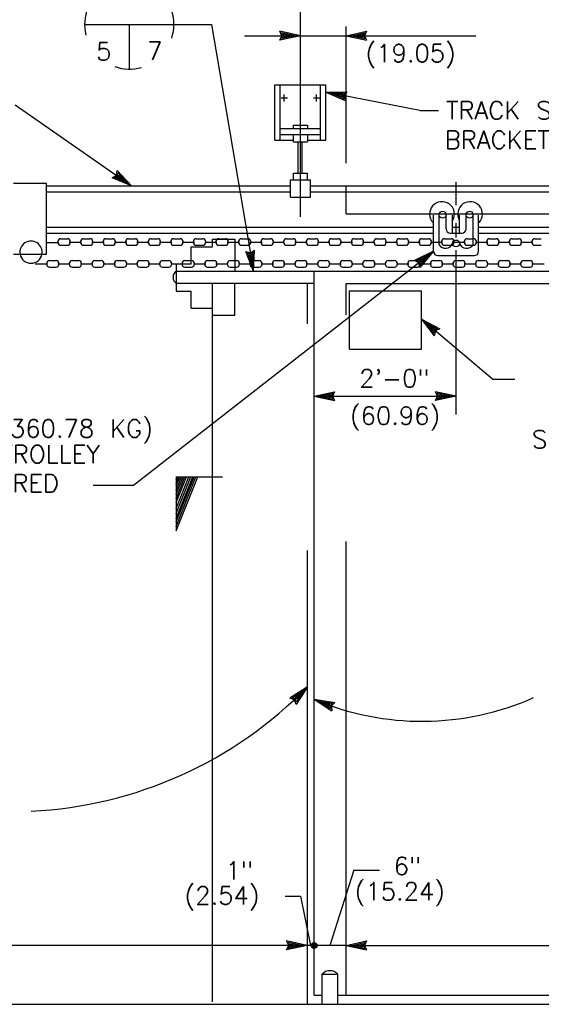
# Model space of a CAD drawing. Extents: x -21 to 2859, y -18 to 3983.
# Tile 5 of 47: x -11.36 to -7.71, y 1.19 to 8.08. Entities that reach past the tile are written whole.
import ezdxf
from ezdxf.enums import TextEntityAlignment as Align

# ---------------------------------------------------------------- set-up
doc = ezdxf.new("R2010")
doc.units = 0
doc.header["$LTSCALE"] = 25.4
doc.header["$MEASUREMENT"] = 0
doc.linetypes.add('HIDDEN2', pattern=[0.1875, 0.125, -0.0625])
doc.layers.add('PAN_RS', color=7, linetype='CONTINUOUS')
doc.layers.add('PAN_TS', color=7, linetype='CONTINUOUS')
doc.styles.add('TXT_SHX', font='txt.shx')

# ---------------------------------------------------------------- blocks, each defined once
blk = doc.blocks.new('LT2')
at = {"layer": 'PAN_TS', "color": 24, "linetype": 'CONTINUOUS'}
for p, q in [((0, 0), (-0.0015, 0.000325)), ((-0.00135, 0), (-0.0015, 0.000325)), ((0, 0), (-0.0015, -0.000325)), ((-0.0015, -0.000325), (-0.00135, 0)), ((-0.000387, 0), (-0.001362, 0.000212)), ((-0.001275, 0), (-0.001362, 0.000212)), ((-0.000387, 0), (-0.001362, -0.000212)), ((-0.001362, -0.000212), (-0.001275, 0)), ((-0.000763, 0), (-0.001225, 0.0001)), ((-0.001187, 0), (-0.001225, 0.0001)), ((-0.000763, 0), (-0.001225, -0.0001)), ((-0.001225, -0.0001), (-0.001187, 0))]:
    blk.add_line(p, q, dxfattribs=at)

msp = doc.modelspace()

# ---------------------------------------------------------------- linework, layer by layer
at = {"layer": 'PAN_RS', "color": 7, "linetype": 'CONTINUOUS'}
for p, q in [((-10.9061, 8.0454), (-10.2821, 8.0454)), ((-10.5941, 8.0454), (-10.5941, 7.7334)), ((-10.2651, 4.8794), (-10.2651, 4.5004)), ((-10.2651, 4.5004), (-10.1151, 4.8794)), ((-10.2651, 4.5314), (-10.1271, 4.8794)), ((-10.2651, 4.5644), (-10.1401, 4.8794)), ((-10.2651, 4.5874), (-10.1491, 4.8794)), ((-10.2651, 4.6234), (-10.1631, 4.8794)), ((-10.2651, 4.6574), (-10.1771, 4.8794)), ((-10.2651, 4.6984), (-10.1931, 4.8794)), ((-10.2651, 4.7254), (-10.2041, 4.8794)), ((-10.2651, 4.7574), (-10.2161, 4.8794)), ((-10.2651, 4.7864), (-10.2281, 4.8794)), ((-10.2651, 4.8154), (-10.2391, 4.8794)), ((-10.2651, 4.8354), (-10.2471, 4.8794)), ((-10.2651, 4.8624), (-10.2581, 4.8794)), ((-10.2651, 4.8794), (-9.9411, 4.8794))]:
    msp.add_line(p, q, dxfattribs=at)
for start, end in [(341.96976, 193.81208), (251.04049, 285.74671)]:
    msp.add_arc((-10.5941, 8.0454), 0.3125, start, end, dxfattribs=at)
at = {"layer": 'PAN_TS', "color": 7, "linetype": 'CONTINUOUS'}
for p, q in [((-9.3961, 6.6994), (-9.3961, 8.7544)), ((-10.2981, 8.0454), (-10.0181, 8.0454)), ((-10.0181, 8.0454), (-9.7241, 6.3184)), ((-9.0761, 7.0744), (-9.0761, 8.0314)), ((-9.7871, 7.9664), (-9.3961, 7.9664)), ((-9.3961, 7.9664), (-9.0761, 7.9664)), ((-9.0761, 7.9664), (-8.1685, 7.9664)), ((-9.5751, 7.2354), (-9.5751, 7.6234)), ((-9.5751, 7.6234), (-9.2171, 7.6234)), ((-9.5381, 7.2384), (-9.5381, 7.6234)), ((-9.2541, 7.2354), (-9.2541, 7.6234)), ((-9.2171, 7.2354), (-9.2171, 7.6234)), ((-9.5311, 7.5314), (-9.4861, 7.5314)), ((-9.5091, 7.5064), (-9.5091, 7.5554)), ((-9.3051, 7.5314), (-9.2601, 7.5314)), ((-9.2831, 7.5064), (-9.2831, 7.5554)), ((-8.5591, 7.4424), (-9.2171, 7.5714)), ((-11.3941, 7.4814), (-10.5781, 6.9154)), ((-8.5591, 7.4424), (-8.4301, 7.4424)), ((-9.5381, 7.3174), (-9.2541, 7.3174)), ((-9.4471, 7.3404), (-9.3451, 7.3404)), ((-9.4471, 7.3404), (-9.4471, 7.3174)), ((-9.3451, 7.3404), (-9.3451, 7.3174)), ((-9.5361, 7.2754), (-9.2541, 7.2754)), ((-9.4471, 7.2754), (-9.4471, 7.2244)), ((-9.3451, 7.2754), (-9.3451, 7.2244)), ((-9.5751, 7.2354), (-9.4471, 7.2354)), ((-9.4471, 7.2244), (-9.3451, 7.2244)), ((-9.4111, 7.0054), (-9.4111, 7.2244)), ((-9.3831, 7.0054), (-9.3831, 7.2244)), ((-9.3471, 7.2354), (-9.2171, 7.2354)), ((-9.4431, 6.9584), (-9.4431, 7.0054)), ((-9.4431, 7.0054), (-9.3461, 7.0054)), ((-9.3461, 6.9584), (-9.3461, 7.0054)), ((-11.4051, 6.9334), (-11.1741, 6.9334)), ((-11.1741, 6.4374), (-11.1741, 6.9334)), ((-11.1731, 6.9154), (-9.4661, 6.9154)), ((-9.4661, 6.8374), (-9.4661, 6.9584)), ((-9.4661, 6.9584), (-9.3261, 6.9584)), ((-9.3261, 6.8374), (-9.3261, 6.9584)), ((-9.3261, 6.9154), (-3.8251, 6.9154)), ((-8.3071, 6.9424), (-8.3071, 6.7804)), ((-11.1731, 6.8734), (-9.4661, 6.8734)), ((-9.4661, 6.8374), (-9.3261, 6.8374)), ((-9.3261, 6.8734), (-3.8281, 6.8734)), ((-8.4641, 6.4574), (-8.4641, 6.7094)), ((-8.4251, 6.5034), (-8.4251, 6.7134)), ((-8.3761, 6.6154), (-8.3761, 6.7134)), ((-8.3301, 6.5854), (-8.3301, 6.7094)), ((-8.2821, 6.5854), (-8.2821, 6.7094)), ((-8.2361, 6.6154), (-8.2361, 6.7134)), ((-8.1871, 6.5034), (-8.1871, 6.7134)), ((-8.1481, 6.4574), (-8.1481, 6.7094)), ((-11.1741, 6.6264), (-8.4641, 6.6264)), ((-8.4671, 6.6584), (-8.4641, 6.6564)), ((-8.3301, 6.6264), (-8.2821, 6.6264)), ((-8.3071, 6.6554), (-8.3071, 6.5534)), ((-8.1451, 6.6584), (-8.1481, 6.6564)), ((-8.1481, 6.6264), (-5.1091, 6.6264)), ((-11.1761, 6.5844), (-8.4641, 6.5844)), ((-8.3461, 6.5854), (-8.2641, 6.5854)), ((-8.1481, 6.5844), (-5.1091, 6.5844)), ((-11.1721, 6.5194), (-11.0861, 6.5194)), ((-11.0931, 6.5194), (-11.0931, 6.5254)), ((-11.0731, 6.5454), (-11.0271, 6.5454)), ((-11.0731, 6.4994), (-11.0271, 6.4994)), ((-11.0141, 6.5224), (-10.9281, 6.5224)), ((-11.0071, 6.5194), (-11.0071, 6.5254)), ((-10.9351, 6.5194), (-10.9351, 6.5254)), ((-10.9151, 6.5454), (-10.8691, 6.5454)), ((-10.9151, 6.4994), (-10.8691, 6.4994)), ((-10.8561, 6.5224), (-10.7701, 6.5224)), ((-10.8491, 6.5194), (-10.8491, 6.5254)), ((-10.7771, 6.5194), (-10.7771, 6.5254)), ((-10.7571, 6.5454), (-10.7111, 6.5454)), ((-10.7571, 6.4994), (-10.7111, 6.4994)), ((-10.6981, 6.5224), (-10.6121, 6.5224)), ((-10.6911, 6.5194), (-10.6911, 6.5254)), ((-10.6191, 6.5194), (-10.6191, 6.5254)), ((-10.5991, 6.5454), (-10.5531, 6.5454)), ((-10.5991, 6.4994), (-10.5531, 6.4994)), ((-10.5401, 6.5224), (-10.4541, 6.5224)), ((-10.5331, 6.5194), (-10.5331, 6.5254)), ((-10.4611, 6.5194), (-10.4611, 6.5254)), ((-10.4411, 6.5454), (-10.3951, 6.5454)), ((-10.4411, 6.4994), (-10.3951, 6.4994)), ((-10.3821, 6.5224), (-10.2961, 6.5224)), ((-10.3751, 6.5194), (-10.3751, 6.5254)), ((-10.3031, 6.5194), (-10.3031, 6.5254)), ((-10.2831, 6.5454), (-10.2371, 6.5454)), ((-10.2831, 6.4994), (-10.2371, 6.4994)), ((-10.2241, 6.5224), (-10.1381, 6.5224)), ((-10.2171, 6.5194), (-10.2171, 6.5254)), ((-10.1601, 6.4884), (-10.0111, 6.4884)), ((-10.1601, 6.3704), (-10.1601, 6.4884)), ((-10.1451, 6.5194), (-10.1451, 6.5254)), ((-10.1251, 6.5454), (-10.0791, 6.5454)), ((-10.1251, 6.4994), (-10.0791, 6.4994)), ((-10.0661, 6.5224), (-9.9801, 6.5224)), ((-10.0591, 6.5194), (-10.0591, 6.5254)), ((-10.0111, 6.5434), (-9.8561, 6.5434)), ((-10.0111, 6.4884), (-10.0111, 6.5434)), ((-9.9871, 6.5194), (-9.9871, 6.5254)), ((-9.9671, 6.5454), (-9.9211, 6.5454)), ((-9.9671, 6.4994), (-9.9211, 6.4994)), ((-9.9081, 6.5224), (-9.8221, 6.5224)), ((-9.9011, 6.5194), (-9.9011, 6.5254)), ((-9.8561, 6.5434), (-9.8561, 6.3184)), ((-9.8291, 6.5194), (-9.8291, 6.5254)), ((-9.8091, 6.5454), (-9.7631, 6.5454)), ((-9.8091, 6.4994), (-9.7631, 6.4994)), ((-9.7501, 6.5224), (-9.6641, 6.5224)), ((-9.7431, 6.5194), (-9.7431, 6.5254)), ((-9.6711, 6.5194), (-9.6711, 6.5254)), ((-9.6511, 6.5454), (-9.6051, 6.5454)), ((-9.6511, 6.4994), (-9.6051, 6.4994)), ((-9.5921, 6.5224), (-9.5061, 6.5224)), ((-9.5851, 6.5194), (-9.5851, 6.5254)), ((-9.5131, 6.5194), (-9.5131, 6.5254)), ((-9.4931, 6.5454), (-9.4471, 6.5454)), ((-9.4931, 6.4994), (-9.4471, 6.4994)), ((-9.4341, 6.5224), (-9.3481, 6.5224)), ((-9.4271, 6.5194), (-9.4271, 6.5254)), ((-9.3551, 6.5194), (-9.3551, 6.5254)), ((-9.3351, 6.5454), (-9.2891, 6.5454)), ((-9.3351, 6.4994), (-9.2891, 6.4994)), ((-9.2761, 6.5224), (-9.1901, 6.5224)), ((-9.2691, 6.5194), (-9.2691, 6.5254)), ((-9.1971, 6.5194), (-9.1971, 6.5254)), ((-9.1771, 6.5454), (-9.1311, 6.5454)), ((-9.1771, 6.4994), (-9.1311, 6.4994)), ((-9.1181, 6.5224), (-9.0321, 6.5224)), ((-9.1111, 6.5194), (-9.1111, 6.5254)), ((-9.0391, 6.5194), (-9.0391, 6.5254)), ((-9.0191, 6.5454), (-8.9731, 6.5454)), ((-9.0191, 6.4994), (-8.9731, 6.4994)), ((-8.9601, 6.5224), (-8.8741, 6.5224)), ((-8.9531, 6.5194), (-8.9531, 6.5254)), ((-8.8811, 6.5194), (-8.8811, 6.5254)), ((-8.8611, 6.5454), (-8.8151, 6.5454)), ((-8.8611, 6.4994), (-8.8151, 6.4994)), ((-8.8021, 6.5224), (-8.7161, 6.5224)), ((-8.7951, 6.5194), (-8.7951, 6.5254)), ((-8.7231, 6.5194), (-8.7231, 6.5254)), ((-8.7031, 6.5454), (-8.6571, 6.5454)), ((-8.7031, 6.4994), (-8.6571, 6.4994)), ((-8.6441, 6.5224), (-8.5581, 6.5224)), ((-8.6371, 6.5194), (-8.6371, 6.5254)), ((-8.5651, 6.5194), (-8.5651, 6.5254)), ((-8.5451, 6.5454), (-8.4991, 6.5454)), ((-8.5451, 6.4994), (-8.4991, 6.4994)), ((-8.4861, 6.5224), (-8.4001, 6.5224)), ((-8.4791, 6.5194), (-8.4791, 6.5254)), ((-8.4071, 6.5194), (-8.4071, 6.5254)), ((-8.3871, 6.5454), (-8.3411, 6.5454)), ((-8.3871, 6.4994), (-8.3411, 6.4994)), ((-8.3281, 6.5224), (-8.2421, 6.5224)), ((-8.3211, 6.5194), (-8.3211, 6.5254)), ((-8.2491, 6.5194), (-8.2491, 6.5254)), ((-8.2291, 6.5454), (-8.1831, 6.5454)), ((-8.2291, 6.4994), (-8.1831, 6.4994)), ((-8.1701, 6.5224), (-8.0841, 6.5224)), ((-8.1631, 6.5194), (-8.1631, 6.5254)), ((-8.0911, 6.5194), (-8.0911, 6.5254)), ((-8.0711, 6.5454), (-8.0251, 6.5454)), ((-8.0711, 6.4994), (-8.0251, 6.4994)), ((-8.0121, 6.5224), (-7.9261, 6.5224)), ((-8.0051, 6.5194), (-8.0051, 6.5254)), ((-7.9331, 6.5194), (-7.9331, 6.5254)), ((-7.9131, 6.5454), (-7.8671, 6.5454)), ((-7.9131, 6.4994), (-7.8671, 6.4994)), ((-7.8541, 6.5224), (-7.7681, 6.5224)), ((-7.8471, 6.5194), (-7.8471, 6.5254)), ((-7.7751, 6.5194), (-7.7751, 6.5254)), ((-7.7551, 6.5454), (-7.7091, 6.5454)), ((-7.7551, 6.4994), (-7.7091, 6.4994)), ((-11.4051, 6.4374), (-11.1741, 6.4374)), ((-10.5641, 4.8214), (-8.4641, 6.4574)), ((-8.4341, 6.4274), (-8.1781, 6.4274)), ((-8.3071, 6.4654), (-8.3071, 5.3154)), ((-11.2531, 6.3704), (-11.1671, 6.3704)), ((-11.1721, 6.3664), (-11.1721, 6.3724)), ((-11.1521, 6.3924), (-11.1061, 6.3924)), ((-11.1521, 6.3464), (-11.1061, 6.3464)), ((-11.0931, 6.3694), (-11.0071, 6.3694)), ((-11.0861, 6.3664), (-11.0861, 6.3724)), ((-11.0141, 6.3664), (-11.0141, 6.3724)), ((-10.9941, 6.3924), (-10.9481, 6.3924)), ((-10.9941, 6.3464), (-10.9481, 6.3464)), ((-10.9351, 6.3694), (-10.8491, 6.3694)), ((-10.9281, 6.3664), (-10.9281, 6.3724)), ((-10.8561, 6.3664), (-10.8561, 6.3724)), ((-10.8361, 6.3924), (-10.7901, 6.3924)), ((-10.8361, 6.3464), (-10.7901, 6.3464)), ((-10.7771, 6.3694), (-10.6911, 6.3694)), ((-10.7701, 6.3664), (-10.7701, 6.3724)), ((-10.6981, 6.3664), (-10.6981, 6.3724)), ((-10.6781, 6.3924), (-10.6321, 6.3924)), ((-10.6781, 6.3464), (-10.6321, 6.3464)), ((-10.6191, 6.3694), (-10.5331, 6.3694)), ((-10.6121, 6.3664), (-10.6121, 6.3724)), ((-10.5401, 6.3664), (-10.5401, 6.3724)), ((-10.5201, 6.3924), (-10.4741, 6.3924)), ((-10.5201, 6.3464), (-10.4741, 6.3464)), ((-10.4611, 6.3694), (-10.3751, 6.3694)), ((-10.4541, 6.3664), (-10.4541, 6.3724)), ((-10.3821, 6.3664), (-10.3821, 6.3724)), ((-10.3621, 6.3924), (-10.3161, 6.3924)), ((-10.3621, 6.3464), (-10.3161, 6.3464)), ((-10.3031, 6.3694), (-10.2171, 6.3694)), ((-10.2961, 6.3664), (-10.2961, 6.3724)), ((-10.2641, 6.3704), (-10.1601, 6.3704)), ((-10.2641, 6.1784), (-10.2641, 6.3704)), ((-10.2241, 6.3664), (-10.2241, 6.3724)), ((-10.2041, 6.3924), (-10.1581, 6.3924)), ((-10.2041, 6.3464), (-10.1581, 6.3464)), ((-10.1451, 6.3694), (-10.0591, 6.3694)), ((-10.1381, 6.3664), (-10.1381, 6.3724)), ((-10.0661, 6.3664), (-10.0661, 6.3724)), ((-10.0461, 6.3924), (-10.0001, 6.3924)), ((-10.0461, 6.3464), (-10.0001, 6.3464)), ((-9.9871, 6.3694), (-9.9011, 6.3694)), ((-9.9801, 6.3664), (-9.9801, 6.3724)), ((-9.9081, 6.3664), (-9.9081, 6.3724)), ((-9.8881, 6.3924), (-9.8421, 6.3924)), ((-9.8881, 6.3464), (-9.8421, 6.3464)), ((-9.8291, 6.3694), (-9.7431, 6.3694)), ((-9.8221, 6.3664), (-9.8221, 6.3724)), ((-9.7501, 6.3664), (-9.7501, 6.3724)), ((-9.7301, 6.3924), (-9.6841, 6.3924)), ((-9.7301, 6.3464), (-9.6841, 6.3464)), ((-9.6711, 6.3694), (-9.5851, 6.3694)), ((-9.6641, 6.3664), (-9.6641, 6.3724)), ((-9.5921, 6.3664), (-9.5921, 6.3724)), ((-9.5721, 6.3924), (-9.5261, 6.3924)), ((-9.5721, 6.3464), (-9.5261, 6.3464)), ((-9.5131, 6.3694), (-9.4271, 6.3694)), ((-9.5061, 6.3664), (-9.5061, 6.3724)), ((-9.4341, 6.3664), (-9.4341, 6.3724)), ((-9.4141, 6.3924), (-9.3681, 6.3924)), ((-9.4141, 6.3464), (-9.3681, 6.3464)), ((-9.3551, 6.3694), (-9.2691, 6.3694)), ((-9.3481, 6.3664), (-9.3481, 6.3724)), ((-9.2761, 6.3664), (-9.2761, 6.3724)), ((-9.2561, 6.3924), (-9.2101, 6.3924)), ((-9.2561, 6.3464), (-9.2101, 6.3464)), ((-9.1971, 6.3694), (-9.1111, 6.3694)), ((-9.1901, 6.3664), (-9.1901, 6.3724)), ((-9.1181, 6.3664), (-9.1181, 6.3724)), ((-9.0981, 6.3924), (-9.0521, 6.3924)), ((-9.0981, 6.3464), (-9.0521, 6.3464)), ((-9.0391, 6.3694), (-8.9531, 6.3694)), ((-9.0321, 6.3664), (-9.0321, 6.3724)), ((-8.9601, 6.3664), (-8.9601, 6.3724)), ((-8.9401, 6.3924), (-8.8941, 6.3924)), ((-8.9401, 6.3464), (-8.8941, 6.3464)), ((-8.8811, 6.3694), (-8.7951, 6.3694)), ((-8.8741, 6.3664), (-8.8741, 6.3724)), ((-8.8021, 6.3664), (-8.8021, 6.3724)), ((-8.7821, 6.3924), (-8.7361, 6.3924)), ((-8.7821, 6.3464), (-8.7361, 6.3464)), ((-8.7231, 6.3694), (-8.6371, 6.3694)), ((-8.7161, 6.3664), (-8.7161, 6.3724)), ((-8.6441, 6.3664), (-8.6441, 6.3724)), ((-8.6241, 6.3924), (-8.5781, 6.3924)), ((-8.6241, 6.3464), (-8.5781, 6.3464)), ((-8.5651, 6.3694), (-8.4791, 6.3694)), ((-8.5581, 6.3664), (-8.5581, 6.3724)), ((-8.4861, 6.3664), (-8.4861, 6.3724)), ((-8.4661, 6.3924), (-8.4201, 6.3924)), ((-8.4661, 6.3464), (-8.4201, 6.3464)), ((-8.4071, 6.3694), (-8.3211, 6.3694)), ((-8.4001, 6.3664), (-8.4001, 6.3724)), ((-8.3281, 6.3664), (-8.3281, 6.3724)), ((-8.3081, 6.3924), (-8.2621, 6.3924)), ((-8.3081, 6.3464), (-8.2621, 6.3464)), ((-8.2491, 6.3694), (-8.1631, 6.3694)), ((-8.2421, 6.3664), (-8.2421, 6.3724)), ((-8.1701, 6.3664), (-8.1701, 6.3724)), ((-8.1501, 6.3924), (-8.1041, 6.3924)), ((-8.1501, 6.3464), (-8.1041, 6.3464)), ((-8.0911, 6.3694), (-8.0051, 6.3694)), ((-8.0841, 6.3664), (-8.0841, 6.3724)), ((-8.0121, 6.3664), (-8.0121, 6.3724)), ((-7.9921, 6.3924), (-7.9461, 6.3924)), ((-7.9921, 6.3464), (-7.9461, 6.3464)), ((-7.9331, 6.3694), (-7.8471, 6.3694)), ((-7.9261, 6.3664), (-7.9261, 6.3724)), ((-7.8541, 6.3664), (-7.8541, 6.3724)), ((-7.8341, 6.3924), (-7.7881, 6.3924)), ((-7.8341, 6.3464), (-7.7881, 6.3464)), ((-7.7751, 6.3694), (-7.6891, 6.3694)), ((-7.7681, 6.3664), (-7.7681, 6.3724)), ((-10.2641, 6.3184), (-4.2461, 6.3184)), ((-9.3001, 1.2504), (-9.3001, 6.3184)), ((-10.2641, 6.2334), (-9.3001, 6.2334)), ((-10.0111, 1.2054), (-10.0111, 6.2304)), ((-9.8561, 6.0114), (-9.8561, 6.2334)), ((-10.2641, 6.1784), (-10.1601, 6.1784)), ((-10.1601, 6.0604), (-10.1601, 6.1784)), ((-9.0511, 5.7724), (-9.0511, 6.1814)), ((-9.0511, 6.1814), (-8.5491, 6.1814)), ((-8.5491, 5.7724), (-8.5491, 6.1814)), ((-10.1601, 6.0604), (-10.0111, 6.0604)), ((-10.0111, 6.0114), (-9.8561, 6.0114)), ((-8.0501, 5.5614), (-8.5491, 5.9834)), ((-9.0511, 5.7724), (-8.5491, 5.7724)), ((-8.0501, 5.5614), (-7.8951, 5.5614)), ((-9.3001, 5.4434), (-8.3071, 5.4434)), ((-8.3841, 5.4384), (-8.3841, 5.4434)), ((-10.8461, 4.8214), (-10.5641, 4.8214)), ((-9.0211, 2.1254), (-9.1891, 1.5994)), ((-9.0211, 2.1254), (-8.8421, 2.1254)), ((-9.5024, 1.9454), (-9.3951, 1.9454)), ((-9.3951, 1.9454), (-9.3261, 1.5994)), ((-9.3481, 1.5994), (-14.6861, 1.5994)), ((-9.3001, 1.5994), (-9.3481, 1.5994)), ((-9.0761, 1.5994), (-9.3001, 1.5994)), ((-9.0761, 1.5994), (-5.1858, 1.5994)), ((-9.2441, 1.1874), (-9.2441, 1.3974)), ((-9.2441, 1.3974), (-9.1341, 1.3974)), ((-9.1341, 1.1874), (-9.1341, 1.3974)), ((-9.3001, 1.2504), (-9.2461, 1.2504)), ((-9.1361, 1.2504), (-4.0481, 1.2504)), ((-15.5231, 1.1874), (-1.6151, 1.1874))]:
    msp.add_line(p, q, dxfattribs=at)
at = {"layer": 'PAN_TS', "color": 7, "linetype": 'HIDDEN2'}
for p, q in [((-9.0761, 6.7204), (-9.0761, 6.9154)), ((-9.0761, 6.7204), (-4.0421, 6.7204)), ((-14.6861, 6.3304), (-10.2991, 6.3304)), ((-9.3461, 1.1874), (-9.3461, 6.2334)), ((-9.0761, 1.2504), (-9.0761, 6.2314)), ((-9.0761, 6.2314), (-4.2471, 6.2314))]:
    msp.add_line(p, q, dxfattribs=at)
at = {"layer": 'PAN_TS', "color": 7, "linetype": 'CONTINUOUS', "const_width": 0.00025}
for points in [[(-8.3301, 6.7094, 0.111343), (-8.3314, 6.7149, 0.084328), (-8.3352, 6.7201, 0.057817), (-8.3414, 6.725, 0.040832), (-8.3497, 6.7292, 0.03094), (-8.3599, 6.7327, 0.02527), (-8.3715, 6.7353, 0.022159), (-8.384, 6.7369, 0.020774), (-8.3971, 6.7375, 0.020774), (-8.4102, 6.7369, 0.022159), (-8.4227, 6.7353, 0.02527), (-8.4343, 6.7327, 0.03094), (-8.4445, 6.7292, 0.040832), (-8.4528, 6.725, 0.057817), (-8.459, 6.7201, 0.084328), (-8.4628, 6.7149, 0.111343), (-8.4641, 6.7094, 0.111343)], [(-8.2821, 6.7094, -0.111343), (-8.2808, 6.7149, -0.084328), (-8.277, 6.7201, -0.057817), (-8.2708, 6.725, -0.040832), (-8.2625, 6.7292, -0.03094), (-8.2523, 6.7327, -0.02527), (-8.2407, 6.7353, -0.022159), (-8.2282, 6.7369, -0.020774), (-8.2151, 6.7375, -0.020774), (-8.202, 6.7369, -0.022159), (-8.1895, 6.7353, -0.02527), (-8.1779, 6.7327, -0.03094), (-8.1677, 6.7292, -0.040832), (-8.1594, 6.725, -0.057817), (-8.1532, 6.7201, -0.084328), (-8.1494, 6.7149, -0.111343), (-8.1481, 6.7094, -0.111343)]]:
    msp.add_lwpolyline(points, format="xyb", dxfattribs=at)
at = {"layer": 'PAN_TS', "color": 7, "linetype": 'CONTINUOUS'}
for centre, radius in [((-8.4006, 6.7134), 0.0245), ((-8.2116, 6.7134), 0.0245), ((-8.3061, 6.5124), 0.024), ((-9.3001, 1.5994), 0.0201), ((-9.3001, 1.5994), 0.0149), ((-9.3001, 1.5994), 0.00806)]:
    msp.add_circle(centre, radius, dxfattribs=at)
for centre, radius, start, end in [((-8.4044, 6.7181), 0.0866, 330.45014, 223.59545), ((-8.2078, 6.7181), 0.0866, 316.40455, 209.54986), ((-8.3461, 6.6154), 0.03, 180, 270), ((-8.2661, 6.6154), 0.03, 270, 360), ((-11.2821, 6.4514), 0.078, 349.56253, 190.30485), ((-11.0731, 6.5254), 0.02, 90, 180), ((-11.0731, 6.5194), 0.02, 180, 270), ((-11.0271, 6.5254), 0.02, 0, 90), ((-11.0271, 6.5194), 0.02, 270, 360), ((-10.9151, 6.5254), 0.02, 90, 180), ((-10.9151, 6.5194), 0.02, 180, 270), ((-10.8691, 6.5254), 0.02, 0, 90), ((-10.8691, 6.5194), 0.02, 270, 360), ((-10.7571, 6.5254), 0.02, 90, 180), ((-10.7571, 6.5194), 0.02, 180, 270), ((-10.7111, 6.5254), 0.02, 0, 90), ((-10.7111, 6.5194), 0.02, 270, 360), ((-10.5991, 6.5254), 0.02, 90, 180), ((-10.5991, 6.5194), 0.02, 180, 270), ((-10.5531, 6.5254), 0.02, 0, 90), ((-10.5531, 6.5194), 0.02, 270, 360), ((-10.4411, 6.5254), 0.02, 90, 180), ((-10.4411, 6.5194), 0.02, 180, 270), ((-10.3951, 6.5254), 0.02, 0, 90), ((-10.3951, 6.5194), 0.02, 270, 360), ((-10.2831, 6.5254), 0.02, 90, 180), ((-10.2831, 6.5194), 0.02, 180, 270), ((-10.2371, 6.5254), 0.02, 0, 90), ((-10.2371, 6.5194), 0.02, 270, 360), ((-10.1251, 6.5254), 0.02, 90, 180), ((-10.1251, 6.5194), 0.02, 180, 270), ((-10.0791, 6.5254), 0.02, 0, 90), ((-10.0791, 6.5194), 0.02, 270, 360), ((-9.9671, 6.5254), 0.02, 90, 180), ((-9.9671, 6.5194), 0.02, 180, 270), ((-9.9211, 6.5254), 0.02, 0, 90), ((-9.9211, 6.5194), 0.02, 270, 360), ((-9.8091, 6.5254), 0.02, 90, 180), ((-9.8091, 6.5194), 0.02, 180, 270), ((-9.7631, 6.5254), 0.02, 0, 90), ((-9.7631, 6.5194), 0.02, 270, 360), ((-9.6511, 6.5254), 0.02, 90, 180), ((-9.6511, 6.5194), 0.02, 180, 270), ((-9.6051, 6.5254), 0.02, 0, 90), ((-9.6051, 6.5194), 0.02, 270, 360), ((-9.4931, 6.5254), 0.02, 90, 180), ((-9.4931, 6.5194), 0.02, 180, 270), ((-9.4471, 6.5254), 0.02, 0, 90), ((-9.4471, 6.5194), 0.02, 270, 360), ((-9.3351, 6.5254), 0.02, 90, 180), ((-9.3351, 6.5194), 0.02, 180, 270), ((-9.2891, 6.5254), 0.02, 0, 90), ((-9.2891, 6.5194), 0.02, 270, 360), ((-9.1771, 6.5254), 0.02, 90, 180), ((-9.1771, 6.5194), 0.02, 180, 270), ((-9.1311, 6.5254), 0.02, 0, 90), ((-9.1311, 6.5194), 0.02, 270, 360), ((-9.0191, 6.5254), 0.02, 90, 180), ((-9.0191, 6.5194), 0.02, 180, 270), ((-8.9731, 6.5254), 0.02, 0, 90), ((-8.9731, 6.5194), 0.02, 270, 360), ((-8.8611, 6.5254), 0.02, 90, 180), ((-8.8611, 6.5194), 0.02, 180, 270), ((-8.8151, 6.5254), 0.02, 0, 90), ((-8.8151, 6.5194), 0.02, 270, 360), ((-8.7031, 6.5254), 0.02, 90, 180), ((-8.7031, 6.5194), 0.02, 180, 270), ((-8.6571, 6.5254), 0.02, 0, 90), ((-8.6571, 6.5194), 0.02, 270, 360), ((-8.5451, 6.5254), 0.02, 90, 180), ((-8.5451, 6.5194), 0.02, 180, 270), ((-8.4991, 6.5254), 0.02, 0, 90), ((-8.4991, 6.5194), 0.02, 270, 360), ((-8.3799, 6.5318), 0.0534, 212.11735, 338.70639), ((-8.3871, 6.5254), 0.02, 90, 180), ((-8.3871, 6.5194), 0.02, 180, 270), ((-8.3411, 6.5254), 0.02, 0, 90), ((-8.3411, 6.5194), 0.02, 270, 360), ((-8.2323, 6.5318), 0.0534, 201.29361, 327.88265), ((-8.2291, 6.5254), 0.02, 90, 180), ((-8.2291, 6.5194), 0.02, 180, 270), ((-8.1831, 6.5254), 0.02, 0, 90), ((-8.1831, 6.5194), 0.02, 270, 360), ((-8.0711, 6.5254), 0.02, 90, 180), ((-8.0711, 6.5194), 0.02, 180, 270), ((-8.0251, 6.5254), 0.02, 0, 90), ((-8.0251, 6.5194), 0.02, 270, 360), ((-7.9131, 6.5254), 0.02, 90, 180), ((-7.9131, 6.5194), 0.02, 180, 270), ((-7.8671, 6.5254), 0.02, 0, 90), ((-7.8671, 6.5194), 0.02, 270, 360), ((-7.7551, 6.5254), 0.02, 90, 180), ((-7.7551, 6.5194), 0.02, 180, 270), ((-11.2821, 6.4514), 0.078, 190.30485, 349.56253), ((-8.4341, 6.4574), 0.03, 180, 270), ((-8.1781, 6.4574), 0.03, 270, 360), ((-11.1521, 6.3724), 0.02, 90, 180), ((-11.1521, 6.3664), 0.02, 180, 270), ((-11.1061, 6.3724), 0.02, 0, 90), ((-11.1061, 6.3664), 0.02, 270, 360), ((-10.9941, 6.3724), 0.02, 90, 180), ((-10.9941, 6.3664), 0.02, 180, 270), ((-10.9481, 6.3724), 0.02, 0, 90), ((-10.9481, 6.3664), 0.02, 270, 360), ((-10.8361, 6.3724), 0.02, 90, 180), ((-10.8361, 6.3664), 0.02, 180, 270), ((-10.7901, 6.3724), 0.02, 0, 90), ((-10.7901, 6.3664), 0.02, 270, 360), ((-10.6781, 6.3724), 0.02, 90, 180), ((-10.6781, 6.3664), 0.02, 180, 270), ((-10.6321, 6.3724), 0.02, 0, 90), ((-10.6321, 6.3664), 0.02, 270, 360), ((-10.5201, 6.3724), 0.02, 90, 180), ((-10.5201, 6.3664), 0.02, 180, 270), ((-10.4741, 6.3724), 0.02, 0, 90), ((-10.4741, 6.3664), 0.02, 270, 360), ((-10.3621, 6.3724), 0.02, 90, 180), ((-10.3621, 6.3664), 0.02, 180, 270), ((-10.3161, 6.3724), 0.02, 0, 90), ((-10.3161, 6.3664), 0.02, 270, 360), ((-10.2041, 6.3724), 0.02, 90, 180), ((-10.2041, 6.3664), 0.02, 180, 270), ((-10.1581, 6.3724), 0.02, 0, 90), ((-10.1581, 6.3664), 0.02, 270, 360), ((-10.0461, 6.3724), 0.02, 90, 180), ((-10.0461, 6.3664), 0.02, 180, 270), ((-10.0001, 6.3724), 0.02, 0, 90), ((-10.0001, 6.3664), 0.02, 270, 360), ((-9.8881, 6.3724), 0.02, 90, 180), ((-9.8881, 6.3664), 0.02, 180, 270), ((-9.8421, 6.3724), 0.02, 0, 90), ((-9.8421, 6.3664), 0.02, 270, 360), ((-9.7301, 6.3724), 0.02, 90, 180), ((-9.7301, 6.3664), 0.02, 180, 270), ((-9.6841, 6.3724), 0.02, 0, 90), ((-9.6841, 6.3664), 0.02, 270, 360), ((-9.5721, 6.3724), 0.02, 90, 180), ((-9.5721, 6.3664), 0.02, 180, 270), ((-9.5261, 6.3724), 0.02, 0, 90), ((-9.5261, 6.3664), 0.02, 270, 360), ((-9.4141, 6.3724), 0.02, 90, 180), ((-9.4141, 6.3664), 0.02, 180, 270), ((-9.3681, 6.3724), 0.02, 0, 90), ((-9.3681, 6.3664), 0.02, 270, 360), ((-9.2561, 6.3724), 0.02, 90, 180), ((-9.2561, 6.3664), 0.02, 180, 270), ((-9.2101, 6.3724), 0.02, 0, 90), ((-9.2101, 6.3664), 0.02, 270, 360), ((-9.0981, 6.3724), 0.02, 90, 180), ((-9.0981, 6.3664), 0.02, 180, 270), ((-9.0521, 6.3724), 0.02, 0, 90), ((-9.0521, 6.3664), 0.02, 270, 360), ((-8.9401, 6.3724), 0.02, 90, 180), ((-8.9401, 6.3664), 0.02, 180, 270), ((-8.8941, 6.3724), 0.02, 0, 90), ((-8.8941, 6.3664), 0.02, 270, 360), ((-8.7821, 6.3724), 0.02, 90, 180), ((-8.7821, 6.3664), 0.02, 180, 270), ((-8.7361, 6.3724), 0.02, 0, 90), ((-8.7361, 6.3664), 0.02, 270, 360), ((-8.6241, 6.3724), 0.02, 90, 180), ((-8.6241, 6.3664), 0.02, 180, 270), ((-8.5781, 6.3724), 0.02, 0, 90), ((-8.5781, 6.3664), 0.02, 270, 360), ((-8.4661, 6.3724), 0.02, 90, 180), ((-8.4661, 6.3664), 0.02, 180, 270), ((-8.4201, 6.3724), 0.02, 0, 90), ((-8.4201, 6.3664), 0.02, 270, 360), ((-8.3081, 6.3724), 0.02, 90, 180), ((-8.3081, 6.3664), 0.02, 180, 270), ((-8.2621, 6.3724), 0.02, 0, 90), ((-8.2621, 6.3664), 0.02, 270, 360), ((-8.1501, 6.3724), 0.02, 90, 180), ((-8.1501, 6.3664), 0.02, 180, 270), ((-8.1041, 6.3724), 0.02, 0, 90), ((-8.1041, 6.3664), 0.02, 270, 360), ((-7.9921, 6.3724), 0.02, 90, 180), ((-7.9921, 6.3664), 0.02, 180, 270), ((-7.9461, 6.3724), 0.02, 0, 90), ((-7.9461, 6.3664), 0.02, 270, 360), ((-7.8341, 6.3724), 0.02, 90, 180), ((-7.8341, 6.3664), 0.02, 180, 270), ((-7.7881, 6.3724), 0.02, 0, 90), ((-7.7881, 6.3664), 0.02, 270, 360), ((-10.2368, 6.2759), 0.0505, 122.73967, 237.26033), ((-11.4181, 5.4292), 2.8929, 272.72447, 315.74571), ((-8.5454, 5.0932), 1.925, 246.9165, 293.97814), ((-9.1891, 1.3495), 0.0729, 41.06475, 138.93525)]:
    msp.add_arc(centre, radius, start, end, dxfattribs=at)

# ---------------------------------------------------------------- block references
at = {"layer": 'PAN_TS', "linetype": 'CONTINUOUS', "xscale": 96, "yscale": 96, "zscale": 96}
for p in [(-9.3961, 7.9664), (-8.3071, 5.4434), (-9.3481, 1.5994)]:
    msp.add_blockref('LT2', p, dxfattribs=at)
at = {"layer": 'PAN_TS', "linetype": 'CONTINUOUS'}
for p, xscale, yscale, zscale, rotation in [((-9.0761, 7.9664), 96, 96, 96, 180.0000000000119), ((-9.2171, 7.5714), 96.00032150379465, 96.00032150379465, 96.00032150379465, 168.9078427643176), ((-10.5781, 6.9154), 95.99995290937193, 95.99995290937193, 95.99995290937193, 325.2537681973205), ((-8.4641, 6.4574), 96.00030755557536, 96.00030755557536, 96.00030755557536, 37.92030993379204), ((-9.7241, 6.3184), 96.00035211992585, 96.00035211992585, 96.00035211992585, 279.6613257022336), ((-8.5491, 5.9834), 96.00009103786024, 96.00009103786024, 96.00009103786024, 139.7789956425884), ((-9.3001, 5.4434), 96, 96, 96, 180.0000000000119), ((-9.3461, 3.4104), 96.00007455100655, 96.00007455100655, 96.00007455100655, 45.54561087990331), ((-9.3001, 3.3224), 96.00011468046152, 96.00011468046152, 96.00011468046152, 159.3256976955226), ((-9.0761, 1.5994), 96, 96, 96, 180.0000000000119)]:
    msp.add_blockref('LT2', p, dxfattribs=dict(at, xscale=xscale, yscale=yscale, zscale=zscale, rotation=rotation))

# ---------------------------------------------------------------- texts
at = {"layer": 'PAN_RS', "color": 7, "linetype": 'CONTINUOUS', "style": 'TXT_SHX'}
for s, p in [('5', (-10.7723, 7.7944)), ('7', (-10.4153, 7.7984))]:
    msp.add_text(s, height=0.125, dxfattribs=at).set_placement(p, align=Align.CENTER)
at = {"layer": 'PAN_TS', "color": 7, "linetype": 'CONTINUOUS', "style": 'TXT_SHX'}
for s, p in [('(19.05)', (-8.6238, 7.7815)), ('2\'-0"', (-8.7377, 5.5054)), ('(60.96)', (-8.7329, 5.2444)), ('3000#(1360.78 KG)', (-11.2904, 5.1544)), ('SHEET', (-7.517, 5.0794)), ('DOOR TROLLEY', (-11.433, 4.9754)), ('2 REQUIRED', (-11.6051, 4.7714)), ('6"', (-8.6459, 2.0928)), ('1"', (-9.8233, 2.0614)), ('(2.54)', (-9.9445, 1.8864)), ('(15.24)', (-8.6996, 1.9154))]:
    msp.add_text(s, height=0.125, dxfattribs=at).set_placement(p, align=Align.CENTER)
for s, p in [('TRACK SUPPORT', (-8.3751, 7.3814)), ('BRACKET TYPE I', (-8.3851, 7.1754))]:
    msp.add_text(s, height=0.125, dxfattribs=at).set_placement(p)

doc.saveas('drawing.dxf')
